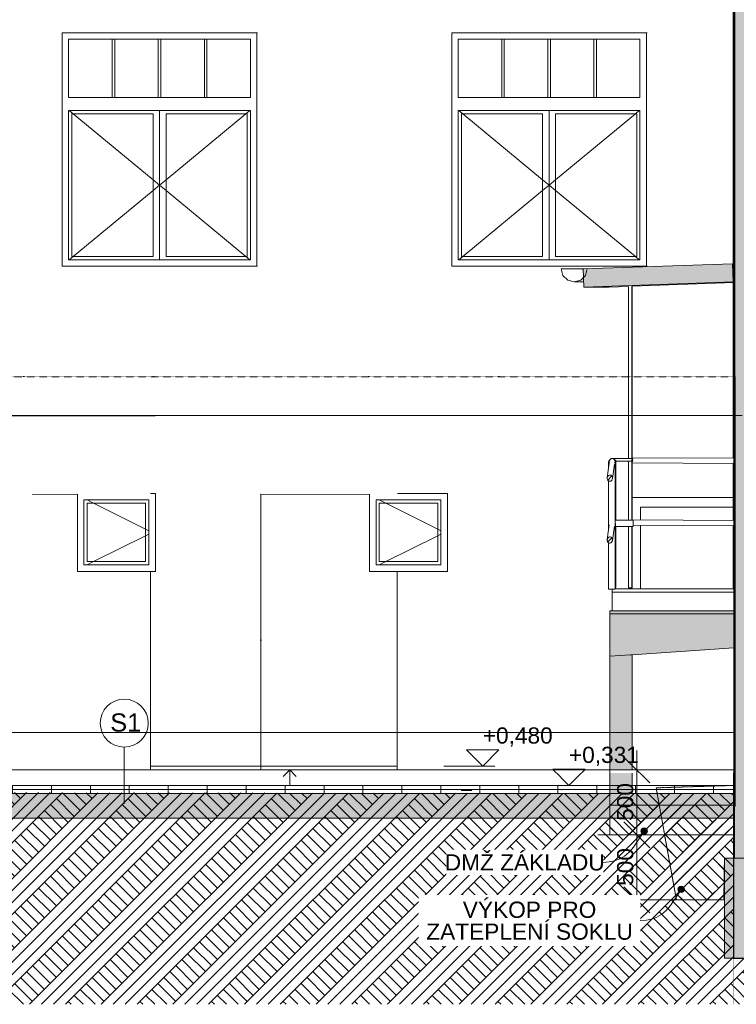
# Model space of a CAD drawing. Header units: millimetres. Extents: x -20699 to 32021, y -4298 to 11971.
# Tile 2 of 74: x -14944 to -9425, y -1355 to 6230. Entities that reach past the tile are written whole.
import ezdxf

# ---------------------------------------------------------------- set-up
doc = ezdxf.new("R2010")
doc.units = ezdxf.units.MM
doc.header["$MEASUREMENT"] = 0
for name, pattern in [('Wipeout_Contour', [1000, 0, -1000]), ('čárkovaná 3', [1.5, 1, -0.5]), ('Čárkovaná S', [2.5, 1.5, -1])]:
    doc.linetypes.add(name, pattern=pattern)
for name, color, linetype in [('A-A_1_2D prvky - obecné', 7, 'Continuous'), ('A-A_1_3D prvky model', 7, 'Continuous'), ('A-A_1_Anotace - SP', 7, 'Continuous'), ('A-A_1_Bourané_Anotace - SP', 7, 'Continuous'), ('A-A_1_Bourané_Konstrukce - střechy a skořepiny', 7, 'Continuous'), ('A-A_1_Bourané_Kóty - SP', 7, 'Continuous'), ('A-A_1_Bourané_Popis', 7, 'Continuous'), ('A-A_1_Bourané_Situace - terén', 7, 'Continuous'), ('A-A_1_Bourané_TZB - VZT', 7, 'Continuous'), ('A-A_1_Bourané_Výplně - Povrchové', 7, 'Continuous'), ('A-A_1_Bourané_Výplně – Řezové', 7, 'Continuous'), ('A-A_1_Konstrukce - nosné', 7, 'Continuous'), ('A-A_1_Konstrukce - střechy a skořepiny', 7, 'Continuous'), ('A-A_1_Konstrukce – Dělicí čáry vrstev', 7, 'Continuous'), ('A-A_1_Kresby a obrázky', 7, 'Continuous'), ('A-A_1_Kóty - SP', 7, 'Continuous'), ('A-A_1_Situace - terén', 7, 'Continuous'), ('A-A_1_Výplně - Povrchové', 7, 'Continuous'), ('A-A_1_Výplně – Řezové', 7, 'Continuous')]:
    doc.layers.add(name, color=color, linetype=linetype)
doc.styles.add('GENEROVANÝ_STYL_1', font='txt')
doc.styles.add('GENEROVANÝ_STYL_2', font='txt')
pattern_1 = [(45, (9e-05, -0.0002), (-79.5495, 79.5495), []), (45, (-26.52, 26.52), (-79.5495, 79.5495), [])]
pattern_2 = [(45, (0, 0), (-137.8858, 137.8858), []), (45, (-45.96, 45.96), (-275.772, 275.772), []), (45, (-91.92, 91.92), (-275.772, 275.772), []), (135, (-137.886, 137.886), (45.96194, 45.96194), [195, -195])]

# ---------------------------------------------------------------- blocks, each defined once
blk = doc.blocks.new('*X2', base_point=(-21954.7, -8431.5))
at = {"layer": 'A-A_1_Bourané_Výplně - Povrchové', "color": 7, "linetype": 'Continuous', "lineweight": 13}
for p, q in [((-15300, 270), (-15300, 331)), ((-15000, 270), (-15000, 331)), ((-14700, 270), (-14700, 331)), ((-14400, 270), (-14400, 331)), ((-14100, 270), (-14100, 331)), ((-13800, 270), (-13800, 331)), ((-13500, 270), (-13500, 331)), ((-13200, 270), (-13200, 331)), ((-12900, 270), (-12900, 331)), ((-12600, 270), (-12600, 331)), ((-12300, 270), (-12300, 331)), ((-12000, 270), (-12000, 331)), ((-11700, 270), (-11700, 331)), ((-11400, 270), (-11400, 331)), ((-11100, 270), (-11100, 331)), ((-10800, 270), (-10800, 331)), ((-10500, 270), (-10500, 331)), ((-10200, 270), (-10200, 331)), ((-9900, 270), (-9900, 331)), ((-9600, 270), (-9600, 331)), ((-15375.3, 300), (-15000, 300)), ((-15000, 300), (-14400, 300)), ((-14400, 300), (-13800, 300)), ((-13800, 300), (-13200, 300)), ((-13200, 300), (-12600, 300)), ((-12600, 300), (-12000, 300)), ((-12000, 300), (-11400, 300)), ((-11400, 300), (-10800, 300)), ((-10800, 300), (-10200, 300)), ((-10200, 300), (-9600, 300)), ((-9600, 300), (-9447.2, 300))]:
    blk.add_line(p, q, dxfattribs=at)

msp = doc.modelspace()

# ---------------------------------------------------------------- hatches: boundary and pattern name
at = {"layer": 'A-A_1_Bourané_Konstrukce - střechy a skořepiny', "linetype": 'Continuous', "lineweight": 13}
for points in [[(-9449.5, 4210.2), (-9454.4, 4350), (-10604, 4310.1), (-10599.1, 4170.3)], [(-10397.8, 1652.3), (-10397.8, 1325.7), (-9443.7, 1390.3), (-9443.7, 1652.3)], [(-10397.8, 1325.7), (-10397.8, 90), (-10227.1, 90), (-10227.1, 1337.3)]]:
    msp.add_hatch(color=254, dxfattribs=at).paths.add_polyline_path(points)
at = {"layer": 'A-A_1_Bourané_Konstrukce - střechy a skořepiny', "linetype": 'Continuous', "lineweight": 0, "true_color": 0x000000}
h = msp.add_hatch(dxfattribs=at)
h.set_pattern_fill('Kov___ocel_0001_0001', color=18, style=0, pattern_type=2)
h.set_pattern_definition(pattern_1)
h.paths.add_polyline_path([(-10418.9, 2696.5), (-10418.6, 2692.4), (-10417.6, 2688.4), (-10416.2, 2684.7), (-10414.1, 2681.4), (-10411.7, 2678.6), (-10408.8, 2676.4), (-10405.6, 2674.8), (-10402.2, 2673.9), (-10398.8, 2673.8), (-10395.3, 2674.4), (-10391.9, 2675.7), (-10388.7, 2677.7), (-10385.8, 2680.2), (-10383.4, 2683.3), (-10381.4, 2686.9), (-10379.9, 2690.8), (-10379, 2694.9), (-10378.7, 2699.1), (-10379, 2703.2), (-10379.9, 2707.2), (-10381.4, 2710.9), (-10383.4, 2714.2), (-10385.9, 2717), (-10388.8, 2719.2), (-10391.9, 2720.8), (-10395.3, 2721.6), (-10398.8, 2721.8), (-10402.3, 2721.2), (-10405.7, 2719.9), (-10408.8, 2717.9), (-10411.7, 2715.3), (-10414.2, 2712.2), (-10416.2, 2708.7), (-10417.7, 2704.8), (-10418.6, 2700.7)])
h = msp.add_hatch(dxfattribs=at)
h.set_pattern_fill('Kov___ocel_0001_0001', color=18, style=0, pattern_type=2)
h.set_pattern_definition(pattern_1)
h.paths.add_polyline_path([(-10418.9, 2220.5), (-10418.6, 2216.3), (-10417.7, 2212.4), (-10416.2, 2208.7), (-10414.2, 2205.4), (-10411.7, 2202.6), (-10408.8, 2200.4), (-10405.6, 2198.8), (-10402.3, 2197.9), (-10398.8, 2197.8), (-10395.3, 2198.4), (-10391.9, 2199.7), (-10388.7, 2201.6), (-10385.9, 2204.2), (-10383.4, 2207.3), (-10381.4, 2210.9), (-10379.9, 2214.8), (-10379, 2218.9), (-10378.7, 2223.1), (-10379, 2227.2), (-10379.9, 2231.2), (-10381.4, 2234.9), (-10383.4, 2238.2), (-10385.9, 2241), (-10388.8, 2243.2), (-10392, 2244.8), (-10395.3, 2245.6), (-10398.8, 2245.8), (-10402.3, 2245.2), (-10405.7, 2243.9), (-10408.9, 2241.9), (-10411.7, 2239.3), (-10414.2, 2236.2), (-10416.2, 2232.7), (-10417.7, 2228.8), (-10418.6, 2224.7)])
msp.add_hatch(color=18, dxfattribs=at).paths.add_polyline_path([(-9443.7, 1652.3), (-9443.7, 1677.3), (-10397.8, 1677.3), (-10397.8, 1652.3)])
at = {"layer": 'A-A_1_Výplně – Řezové', "linetype": 'Continuous', "lineweight": 13}
for points in [[(-9440.4, 3480), (-9439.6, 3480), (-8937.9, 3480.4), (-8937.9, 6480), (-9440.4, 6480)], [(-8932.5, 3480.4), (-9439.6, 3480.4), (-9439.6, 3180.4), (-8932.5, 3180.4)]]:
    msp.add_hatch(color=254, dxfattribs=at).paths.add_polyline_path(points)

# ---------------------------------------------------------------- linework, layer by layer
at = {"layer": 'A-A_1_2D prvky - obecné', "color": 254, "linetype": 'Čárkovaná S', "lineweight": 13}
for p, q in [((-18527.8, 3480), (-9430.7, 3480)), ((-18527.8, 3180.4), (-9430.7, 3180.4))]:
    msp.add_line(p, q, dxfattribs=at)
at = {"layer": 'A-A_1_2D prvky - obecné', "color": 255, "linetype": 'Continuous', "lineweight": 13}
msp.add_line((-18227, 3180), (-9379.5, 3180), dxfattribs=at)
at = {"layer": 'A-A_1_3D prvky model', "color": 7, "linetype": 'Continuous', "lineweight": 20}
for p in [(-9441.3, -230), (-8828.2, -1000)]:
    msp.add_line(p, (-9441.3, -1000), dxfattribs=at)
at = {"layer": 'A-A_1_Bourané_Konstrukce - střechy a skořepiny', "color": 42, "linetype": 'Continuous', "lineweight": 13, "true_color": 0xe4ad2c}
for p, q in [((-9448.4, 6330), (-9448.4, 6130)), ((-14616.8, 4330), (-14616.8, 6130)), ((-14616.8, 6130), (-13116.8, 6130)), ((-14567, 6080), (-14567, 5630)), ((-13167, 6080), (-14567, 6080)), ((-14232, 5630), (-14232, 6080)), ((-14212, 6080), (-14212, 5630)), ((-13877, 5630), (-13877, 6080)), ((-13857, 6080), (-13857, 5630)), ((-13522, 5630), (-13522, 6080)), ((-13502, 6080), (-13502, 5630)), ((-13167, 6080), (-13167, 5630)), ((-13167, 5630), (-13167, 6080)), ((-13117, 6130), (-13117, 6080)), ((-13117, 6080), (-13117, 4380)), ((-13116.8, 6130), (-13116.8, 4330)), ((-11616.8, 6130), (-10116.8, 6130)), ((-11616.8, 4330), (-11616.8, 6130)), ((-11567, 6080), (-11567, 5630)), ((-10167, 6080), (-11567, 6080)), ((-11232, 5630), (-11232, 6080)), ((-11212, 6080), (-11212, 5630)), ((-10877, 5630), (-10877, 6080)), ((-10857, 6080), (-10857, 5630)), ((-10522, 5630), (-10522, 6080)), ((-10502, 6080), (-10502, 5630)), ((-10167, 6080), (-10167, 5630)), ((-10167, 5630), (-10167, 6080)), ((-10117, 6130), (-10117, 6080)), ((-10117, 6080), (-10117, 4380)), ((-10116.8, 6130), (-10116.8, 4330)), ((-9448.4, 6130), (-9442.6, 6130)), ((-9448.4, 6130), (-9448.4, 4350)), ((-9442.6, 6130), (-9439, 6130)), ((-14567, 5630), (-13167, 5630)), ((-11567, 5630), (-10167, 5630)), ((-14567, 5530), (-14567, 4380)), ((-13167, 5530), (-14567, 5530)), ((-14561.8, 5530), (-14531.6, 5505)), ((-14542, 5505), (-14542, 4405)), ((-13917, 5505), (-14542, 5505)), ((-14531.6, 5505), (-13917, 4996.4)), ((-13917.1, 5505), (-13917.1, 4405)), ((-13917, 4405), (-13917, 5505)), ((-13867, 5530), (-13867, 5505)), ((-13867, 5505), (-13867, 4405)), ((-13817, 5505), (-13817, 4405)), ((-13192, 5505), (-13817, 5505)), ((-13202.5, 5505), (-13817, 4996.4)), ((-13172.2, 5530), (-13202.5, 5505)), ((-13192.1, 5505), (-13192.1, 4405)), ((-13192, 4405), (-13192, 5505)), ((-13167, 5530), (-13167, 4380)), ((-13167, 4380), (-13167, 5530)), ((-11567, 5530), (-11567, 4380)), ((-10167, 5530), (-11567, 5530)), ((-11561.8, 5530), (-11531.6, 5505)), ((-11542, 5505), (-11542, 4405)), ((-10917, 5505), (-11542, 5505)), ((-11531.6, 5505), (-10917, 4996.4)), ((-10917.1, 5505), (-10917.1, 4405)), ((-10917, 4405), (-10917, 5505)), ((-10867, 5530), (-10867, 5505)), ((-10867, 5505), (-10867, 4405)), ((-10817, 5505), (-10817, 4405)), ((-10192, 5505), (-10817, 5505)), ((-10202.5, 5505), (-10817, 4996.4)), ((-10172.2, 5530), (-10202.5, 5505)), ((-10192.1, 5505), (-10192.1, 4405)), ((-10192, 4405), (-10192, 5505)), ((-10167, 5530), (-10167, 4380)), ((-10167, 4380), (-10167, 5530)), ((-13917, 4996.4), (-13867, 4955)), ((-13917, 4913.6), (-13867, 4955)), ((-13817, 4996.4), (-13867, 4955)), ((-13817, 4913.6), (-13867, 4955)), ((-10917, 4996.4), (-10867, 4955)), ((-10917, 4913.6), (-10867, 4955)), ((-10817, 4996.4), (-10867, 4955)), ((-10817, 4913.6), (-10867, 4955)), ((-14531.6, 4405), (-13917, 4913.6)), ((-13202.5, 4405), (-13817, 4913.6)), ((-11531.6, 4405), (-10917, 4913.6)), ((-10202.5, 4405), (-10817, 4913.6)), ((-14561.8, 4380), (-14531.6, 4405)), ((-14542, 4405), (-13917, 4405)), ((-13867, 4405), (-13867, 4380)), ((-13817, 4405), (-13192, 4405)), ((-13172.2, 4380), (-13202.5, 4405)), ((-11561.8, 4380), (-11531.6, 4405)), ((-11542, 4405), (-10917, 4405)), ((-10867, 4405), (-10867, 4380)), ((-10817, 4405), (-10192, 4405)), ((-10172.2, 4380), (-10202.5, 4405)), ((-13116.8, 4330), (-14616.8, 4330)), ((-14567, 4380), (-13167, 4380)), ((-13117, 4380), (-13117, 4330)), ((-10116.8, 4330), (-11616.8, 4330)), ((-11567, 4380), (-10167, 4380)), ((-9454.4, 4350), (-10604, 4310.1)), ((-10117, 4380), (-10117, 4330)), ((-9452.9, 4350), (-9439, 4350)), ((-9452.9, 4350), (-9448, 4210.2)), ((-10773.9, 4310.1), (-10607.7, 4310.1)), ((-10773.9, 4310.1), (-10760.4, 4260.1)), ((-10760.4, 4260.1), (-10723.6, 4223.5)), ((-10623.1, 4223.5), (-10586.3, 4260.1)), ((-10603.4, 4294), (-10607.7, 4310.1)), ((-10607.7, 4310.1), (-10604, 4310.1)), ((-10604, 4310.1), (-10599.1, 4170.3)), ((-10586.3, 4260.1), (-10572.9, 4310.1)), ((-10723.6, 4223.5), (-10673.4, 4210.1)), ((-10673.4, 4210.1), (-10623.1, 4223.5)), ((-10673.4, 4210.1), (-10600.5, 4210.1)), ((-9449.5, 4210.2), (-10599.1, 4170.3)), ((-10254.6, 4175.6), (-10406.4, 4170.3)), ((-10254.6, 2850), (-10254.6, 4175.8)), ((-10229.7, 2827.3), (-10229.7, 4176.6)), ((-9440.4, 4204.3), (-10227.2, 4176.6)), ((-10227.2, 2855.9), (-10227.2, 4176.6)), ((-9448.4, 4203.9), (-9448.4, 2851.1)), ((-9448, 4210.2), (-9439, 4210.2)), ((-10406.4, 4170.3), (-10599.1, 4170.3)), ((-13913.2, 3480), (-13913.2, 3480.4)), ((-18227, 3180), (-9379.5, 3180)), ((-17816.6, 3180.4), (-10254.6, 3180.4)), ((-16436.8, 3180), (-14849.2, 3180)), ((-16436.8, 3180), (-13901.5, 3178.5)), ((-14849.2, 3180), (-10254.6, 3180)), ((-10227.2, 3180.4), (-9449.9, 3180.4)), ((-10227.2, 3180), (-9449.9, 3180)), ((-10418.6, 2700.7), (-10402.8, 2813.6)), ((-10403.5, 2837.5), (-10408.1, 2822.5)), ((-10408.1, 2822.5), (-10399.8, 2822.5)), ((-10408.1, 2775.6), (-10408.1, 2822.5)), ((-10398.9, 2837.5), (-10403.5, 2837.5)), ((-10400.5, 2829.9), (-10400, 2833.5)), ((-10400, 2833.5), (-10399.2, 2836.8)), ((-10399.2, 2836.8), (-10397.9, 2840)), ((-10397.9, 2840), (-10395.9, 2842.9)), ((-10395.9, 2842.9), (-10393.6, 2845.3)), ((-10393.6, 2845.3), (-10390.8, 2847.3)), ((-10390.8, 2847.3), (-10390.9, 2850)), ((-10390.9, 2850), (-10371, 2850)), ((-10390.8, 2847.3), (-10387.7, 2848.8)), ((-10387.7, 2848.8), (-10384.4, 2849.7)), ((-10384.4, 2849.7), (-10380.9, 2850)), ((-10380.9, 2850), (-10377.4, 2849.7)), ((-10377.4, 2849.7), (-10374.1, 2848.8)), ((-10374.1, 2848.8), (-10370.9, 2847.3)), ((-10371, 2850), (-10370.9, 2847.3)), ((-10371, 2850), (-10232.2, 2850)), ((-10370.9, 2847.3), (-10368, 2845.3)), ((-10368, 2845.3), (-10365.4, 2842.9)), ((-10366.5, 2822.5), (-10358.3, 2822.5)), ((-10365.4, 2842.9), (-10363.4, 2840)), ((-10363.4, 2840), (-10361.8, 2836.8)), ((-10353.7, 2837.5), (-10362.2, 2837.5)), ((-10361.8, 2836.8), (-10360.8, 2833.5)), ((-10360.8, 2833.5), (-10360.6, 2831.6)), ((-10358.3, 2822.5), (-10353.7, 2837.5)), ((-10358.3, 1842.5), (-10358.3, 2822.5)), ((-10353.7, 2375), (-10353.7, 2837.5)), ((-10353.7, 2830), (-10232.2, 2830)), ((-10257.8, 2829.2), (-10258, 2830)), ((-10256.5, 2826), (-10257.8, 2829.2)), ((-10254.7, 2823.2), (-10256.5, 2826)), ((-10254.6, 2823), (-10254.7, 2823.2)), ((-10254.6, 2375), (-10254.6, 2830)), ((-10229.7, 2851.6), (-10229.4, 2851.4)), ((-10229.5, 2820.7), (-10229.7, 2820.5)), ((-10229.7, 2375), (-10229.7, 2820.5)), ((-10227.2, 2823.2), (-10229.5, 2820.7)), ((-10229.4, 2851.4), (-10227.2, 2848.9)), ((-10228.4, 2856), (-9439.5, 2851.1)), ((-10228.4, 2816), (-9439.5, 2811.1)), ((-10227.2, 2848.9), (-10225.4, 2846)), ((-10225.4, 2826), (-10227.2, 2823.2)), ((-10227.2, 2375.9), (-10227.2, 2816)), ((-10225.4, 2846), (-10224.1, 2842.9)), ((-10224.1, 2829.2), (-10225.4, 2826)), ((-10224.1, 2842.9), (-10223.3, 2839.5)), ((-10223.3, 2832.6), (-10224.1, 2829.2)), ((-10223.3, 2839.5), (-10223, 2836)), ((-10223, 2836), (-10223.3, 2832.6)), ((-9448.4, 2811.1), (-9448.4, 2371.1)), ((-10379, 2694.9), (-10363.6, 2805.3)), ((-10408.1, 2299.7), (-10408.1, 2676)), ((-14499.2, 2575), (-14499.2, 2580)), ((-14499.2, 2580), (-13899.2, 2580)), ((-13899.4, 2580), (-13899.4, 2530)), ((-13899.2, 2580), (-13899.2, 1980)), ((-12249.5, 2575), (-12249.5, 2580)), ((-12249.5, 2580), (-11649.5, 2580)), ((-11649.7, 2580), (-11649.7, 2530)), ((-11649.5, 2580), (-11649.5, 1980)), ((-14499.2, 2575), (-14849.2, 2575)), ((-14499.2, 1980), (-14499.2, 2575)), ((-14449.4, 2530), (-14449.4, 2030)), ((-13949.4, 2530), (-14449.4, 2530)), ((-14424.4, 2530), (-14374.4, 2505)), ((-14424.4, 2505), (-14424.4, 2055)), ((-13974.4, 2505), (-14424.4, 2505)), ((-14374.4, 2505), (-13974.4, 2305)), ((-13974.5, 2505), (-13974.5, 2055)), ((-13974.4, 2055), (-13974.4, 2505)), ((-13949.4, 2530), (-13949.4, 2030)), ((-13949.4, 2030), (-13949.4, 2530)), ((-13899.4, 2530), (-13899.4, 2030)), ((-12249.5, 2575), (-13086.3, 2575)), ((-13086.3, 450), (-13086.3, 2575)), ((-12249.5, 1980), (-12249.5, 2575)), ((-12199.7, 2530), (-12199.7, 2030)), ((-11699.7, 2530), (-12199.7, 2530)), ((-12174.7, 2530), (-12124.7, 2505)), ((-12174.7, 2505), (-12174.7, 2055)), ((-11724.7, 2505), (-12174.7, 2505)), ((-12124.7, 2505), (-11724.7, 2305)), ((-11724.7, 2055), (-11724.7, 2505)), ((-11724.7, 2505), (-11724.7, 2055)), ((-11699.7, 2530), (-11699.7, 2030)), ((-11699.7, 2030), (-11699.7, 2530)), ((-11649.7, 2530), (-11649.7, 2030)), ((-10227.2, 2550), (-9449.9, 2550)), ((-10161.8, 2375.5), (-10161.8, 2475)), ((-10161.8, 2475), (-9449.9, 2475)), ((-10356.8, 2375), (-10355.3, 2325)), ((-10356.8, 2375), (-10218.4, 2375)), ((-10228.4, 2376), (-9439.5, 2371.1)), ((-10218.4, 2375), (-10218.5, 2325)), ((-13974.4, 2305), (-13949.4, 2292.5)), ((-11724.7, 2305), (-11699.7, 2292.5)), ((-10418.6, 2224.7), (-10402.8, 2337.6)), ((-10379, 2218.9), (-10363.6, 2329.3)), ((-10355.3, 2325), (-10218.5, 2325)), ((-10353.7, 1857.5), (-10353.7, 2325)), ((-10254.6, 1853.1), (-10254.6, 2325)), ((-10229.7, 1853), (-10229.7, 2325)), ((-10227.2, 1853), (-10227.2, 2325)), ((-10218.5, 2335.9), (-9439.5, 2331.1)), ((-10161.8, 1845.5), (-10161.8, 2335.5)), ((-9448.4, 2331.1), (-9448.4, 1845.5)), ((-14374.4, 2055), (-13974.4, 2255)), ((-13974.4, 2255), (-13949.4, 2267.5)), ((-12124.7, 2055), (-11724.7, 2255)), ((-11724.7, 2255), (-11699.7, 2267.5)), ((-10408.1, 1842.5), (-10408.1, 2200)), ((-14424.4, 2055), (-13974.4, 2055)), ((-14424.4, 2030), (-14374.4, 2055)), ((-12174.7, 2055), (-11724.7, 2055)), ((-12174.7, 2030), (-12124.7, 2055)), ((-13937.2, 1980), (-14499.2, 1980)), ((-14449.4, 2030), (-13949.4, 2030)), ((-13899.2, 1980), (-13937.2, 1980)), ((-13937.2, 1980), (-13937.2, 450)), ((-13899.4, 2030), (-13899.4, 1980)), ((-12036.3, 1980), (-12249.5, 1980)), ((-12199.7, 2030), (-11699.7, 2030)), ((-11649.5, 1980), (-12036.3, 1980)), ((-12036.3, 1980), (-12036.3, 450)), ((-11649.7, 2030), (-11649.7, 1980)), ((-10408.1, 1842.5), (-10358.3, 1842.5)), ((-10382.1, 1820.5), (-10382.1, 1842.5)), ((-10382.1, 1820.5), (-9439.5, 1820.5)), ((-10380.7, 1677.3), (-10380.7, 1820.5)), ((-10358.3, 1845.5), (-9439.5, 1845.5)), ((-10357.4, 1845.5), (-10353.7, 1857.5)), ((-10254.6, 1853.1), (-10229.7, 1853)), ((-10236.1, 1845.5), (-10236.1, 1853)), ((-10229.7, 1853), (-10227.2, 1853)), ((-10397.8, 1677.3), (-10397.8, 1652.3)), ((-9443.7, 1677.3), (-10397.8, 1677.3)), ((-9442.2, 1677.3), (-9438, 1677.3)), ((-9442.2, 1677.3), (-9442.2, 1652.3)), ((-10397.8, 1652.3), (-10397.8, 1325.7)), ((-9443.7, 1652.3), (-10397.8, 1652.3)), ((-9442.2, 1652.3), (-9442.2, 1390.3)), ((-9443.7, 1390.3), (-10227.1, 1337.3)), ((-9442, 1392.4), (-9442.2, 1390.3)), ((-9438, 1423.3), (-9442, 1392.4)), ((-10397.8, 1325.7), (-10397.8, 90)), ((-10227.1, 1337.3), (-10227.1, 90))]:
    msp.add_line(p, q, dxfattribs=at)
at = {"layer": 'A-A_1_Bourané_Konstrukce - střechy a skořepiny', "color": 42, "linetype": 'Wipeout_Contour', "lineweight": 13, "true_color": 0xe4ad2c}
for p, q in [((-13116.8, 6130), (-13117, 4330)), ((-13116.8, 4330), (-13116.8, 6130)), ((-10117, 6130), (-10117, 4330)), ((-10117, 4330), (-10116.8, 6130)), ((-10116.8, 6130), (-10117, 6130)), ((-13117, 4330), (-13116.8, 4330)), ((-9449.9, 4203.9), (-10227.2, 4176.6)), ((-10227.2, 4176.6), (-10227.2, 3480.4)), ((-13913.2, 3480.4), (-17816.6, 3480)), ((-10254.6, 3480.4), (-13913.2, 3480.4)), ((-10254.6, 3180.4), (-10254.6, 3480.4)), ((-10227.2, 3480.4), (-9449.9, 3480.4)), ((-9449.9, 3480.4), (-10227.2, 3480.4)), ((-10227.2, 3480.4), (-10227.2, 3180.4)), ((-17816.6, 3180.4), (-10254.6, 3180.4)), ((-14849.2, 3180), (-14849.2, 2575)), ((-10254.6, 3180), (-14849.2, 3180)), ((-10254.6, 2850), (-10254.6, 3180)), ((-9449.9, 3180), (-10227.2, 3180.4)), ((-10227.2, 3180.4), (-10227.2, 3180)), ((-10227.2, 3180.4), (-9449.9, 3180.4)), ((-9449.9, 3180), (-10227.2, 3180)), ((-10227.2, 3180), (-10227.2, 2856)), ((-10227.2, 3180), (-9449.9, 3180)), ((-10408.1, 2822.5), (-10403.5, 2837.5)), ((-10408.1, 2775.6), (-10408.1, 2822.5)), ((-10403.5, 2837.5), (-10398.9, 2837.5)), ((-10398.9, 2837.5), (-10397.9, 2840)), ((-10397.9, 2840), (-10395.9, 2842.9)), ((-10395.9, 2842.9), (-10393.6, 2845.3)), ((-10393.6, 2845.3), (-10390.8, 2847.3)), ((-10390.8, 2847.3), (-10390.9, 2850)), ((-10390.9, 2850), (-10254.6, 2850)), ((-10258, 2830), (-10353.7, 2830)), ((-10353.7, 2830), (-10353.7, 2375)), ((-10257.8, 2829.2), (-10258, 2830)), ((-10256.5, 2826), (-10257.8, 2829.2)), ((-10254.6, 2823), (-10256.5, 2826)), ((-10254.6, 2375), (-10254.6, 2823)), ((-10227.2, 2856), (-9449.9, 2851.1)), ((-9449.9, 2811.1), (-10227.2, 2816)), ((-10227.2, 2816), (-10227.2, 2550)), ((-10418.6, 2700.3), (-10408.1, 2775.6)), ((-10418.8, 2696.1), (-10418.6, 2700.3)), ((-10418.5, 2692), (-10418.8, 2696.1)), ((-10417.5, 2688), (-10418.5, 2692)), ((-10416, 2684.4), (-10417.5, 2688)), ((-10413.9, 2681.1), (-10416, 2684.4)), ((-10411.4, 2678.4), (-10413.9, 2681.1)), ((-10408.8, 2676.4), (-10411.4, 2678.4)), ((-10408.1, 2676), (-10408.8, 2676.4)), ((-10408.1, 2299.7), (-10408.1, 2676)), ((-14499.2, 2575), (-14499.2, 2580)), ((-14499.2, 2580), (-13899.2, 2580)), ((-13899.4, 2580), (-13899.4, 1980)), ((-13899.4, 1980), (-13899.2, 2580)), ((-13899.2, 2580), (-13899.4, 2580)), ((-13899.2, 2580), (-13899.2, 1980)), ((-12249.5, 2575), (-12249.5, 2580)), ((-12249.5, 2580), (-11649.5, 2580)), ((-11649.7, 1980), (-11649.5, 2580)), ((-11649.5, 2580), (-11649.7, 2530)), ((-11649.5, 2580), (-11649.5, 1980)), ((-14849.2, 2575), (-14499.2, 2575)), ((-13086.3, 450), (-13086.3, 2575)), ((-13086.3, 2575), (-12249.5, 2575)), ((-11649.7, 2530), (-11649.7, 1980)), ((-10227.2, 2550), (-9449.9, 2550)), ((-10353.7, 2375), (-10254.6, 2375)), ((-10418.6, 2224.3), (-10408.1, 2299.7)), ((-10254.6, 2325), (-10353.7, 2325)), ((-10353.7, 2325), (-10353.7, 1857.5)), ((-10254.6, 1853.1), (-10254.6, 2325)), ((-10418.9, 2220.1), (-10418.6, 2224.3)), ((-10418.5, 2216), (-10418.9, 2220.1)), ((-10417.5, 2212), (-10418.5, 2216)), ((-10416, 2208.4), (-10417.5, 2212)), ((-10413.9, 2205.1), (-10416, 2208.4)), ((-10411.4, 2202.4), (-10413.9, 2205.1)), ((-10408.8, 2200.4), (-10411.4, 2202.4)), ((-10408.1, 2200), (-10408.8, 2200.4)), ((-10408.1, 1842.5), (-10408.1, 2200)), ((-13899.2, 1980), (-13937.2, 1980)), ((-13937.2, 1980), (-13937.2, 450)), ((-11649.5, 1980), (-12036.3, 1980)), ((-12036.3, 1980), (-12036.3, 450)), ((-10382.1, 1842.5), (-10408.1, 1842.5)), ((-10382.1, 1820.5), (-10382.1, 1842.5)), ((-10380.7, 1820.5), (-10382.1, 1820.5)), ((-10380.7, 1677.3), (-10380.7, 1820.5)), ((-10353.7, 1857.5), (-10357.4, 1845.5)), ((-10357.4, 1845.5), (-10236.1, 1845.5)), ((-10236.1, 1853), (-10254.6, 1853.1)), ((-10236.1, 1845.5), (-10236.1, 1853)), ((-10397.8, 450), (-10397.8, 1677.3)), ((-10397.8, 1677.3), (-10380.7, 1677.3))]:
    msp.add_line(p, q, dxfattribs=at)
at = {"layer": 'A-A_1_Bourané_Konstrukce - střechy a skořepiny', "color": 42, "linetype": 'Continuous', "lineweight": 13, "true_color": 0xe4ad2c, "flags": 128}
for points in [[(-10418.8, 2696.1), (-10418.6, 2692.4), (-10417.6, 2688.4), (-10416.2, 2684.7), (-10414.1, 2681.4), (-10411.7, 2678.6), (-10408.8, 2676.4), (-10405.6, 2674.8), (-10402.2, 2673.9), (-10398.8, 2673.8), (-10395.3, 2674.4), (-10391.9, 2675.7), (-10388.7, 2677.7), (-10385.8, 2680.2), (-10383.4, 2683.3), (-10381.4, 2686.9), (-10379.9, 2690.8), (-10379, 2694.9), (-10378.7, 2699.1), (-10379, 2703.2), (-10379.9, 2707.2), (-10381.4, 2710.9), (-10383.4, 2714.2), (-10385.9, 2717), (-10388.8, 2719.2), (-10391.9, 2720.8), (-10395.3, 2721.6), (-10398.8, 2721.8), (-10402.3, 2721.2), (-10405.7, 2719.9), (-10408.8, 2717.9), (-10411.7, 2715.3), (-10414.2, 2712.2), (-10416.2, 2708.7), (-10417.7, 2704.8), (-10418.6, 2700.7), (-10418.9, 2696.5)], [(-10418.9, 2220.1), (-10418.6, 2216.3), (-10417.7, 2212.4), (-10416.2, 2208.7), (-10414.2, 2205.4), (-10411.7, 2202.6), (-10408.8, 2200.4), (-10405.6, 2198.8), (-10402.3, 2197.9), (-10398.8, 2197.8), (-10395.3, 2198.4), (-10391.9, 2199.7), (-10388.7, 2201.6), (-10385.9, 2204.2), (-10383.4, 2207.3), (-10381.4, 2210.9), (-10379.9, 2214.8), (-10379, 2218.9), (-10378.7, 2223.1), (-10379, 2227.2), (-10379.9, 2231.2), (-10381.4, 2234.9), (-10383.4, 2238.2), (-10385.9, 2241), (-10388.8, 2243.2), (-10392, 2244.8), (-10395.3, 2245.6), (-10398.8, 2245.8), (-10402.3, 2245.2), (-10405.7, 2243.9), (-10408.9, 2241.9), (-10411.7, 2239.3), (-10414.2, 2236.2), (-10416.2, 2232.7), (-10417.7, 2228.8), (-10418.6, 2224.7), (-10418.9, 2220.5)]]:
    msp.add_lwpolyline(points, close=True, dxfattribs=at)
msp.add_lwpolyline([(-10227.1, 1337.3), (-10240.9, 1336.3), (-10397.8, 1325.7)], dxfattribs=at)
at = {"layer": 'A-A_1_Bourané_Popis', "color": 42, "linetype": 'Continuous', "lineweight": 13, "true_color": 0xe4ad2c}
msp.add_circle((-14139, 810.9), 184.9, dxfattribs=at)
at = {"layer": 'A-A_1_Bourané_TZB - VZT', "color": 42, "linetype": 'Continuous', "lineweight": 13, "true_color": 0xe4ad2c}
msp.add_line((-15039.5, 738), (-9439.5, 738), dxfattribs=at)
at = {"layer": 'A-A_1_Konstrukce - nosné', "color": 7, "linetype": 'Continuous', "lineweight": 50}
msp.add_line((-9440.4, 6480), (-9440.4, 3480), dxfattribs=at)
at = {"layer": 'A-A_1_Konstrukce - nosné', "color": 1, "linetype": 'Continuous', "lineweight": 50}
for p, q in [((-9441.5, 3480), (-9441.5, 3180)), ((-9440.4, 3480), (-9440.5, 3480)), ((-9439.5, 3180), (-9441.5, 3180))]:
    msp.add_line(p, q, dxfattribs=at)
at = {"layer": 'A-A_1_Konstrukce – Dělicí čáry vrstev', "color": 1, "linetype": 'Continuous', "lineweight": 50}
msp.add_line((-9439.6, 3480), (-9440.4, 3480), dxfattribs=at)
at = {"layer": 'A-A_1_Konstrukce – Dělicí čáry vrstev', "color": 7, "linetype": 'Continuous', "lineweight": 50, "flags": 128}
msp.add_lwpolyline([(-9439.6, 3480.4), (-9439.6, 3180.4)], dxfattribs=at)
at = {"layer": 'A-A_1_Kóty - SP', "color": 7, "linetype": 'Continuous', "lineweight": 13}
msp.add_line((-11502.7, 605), (-11252.7, 605), dxfattribs=at)

# ---------------------------------------------------------------- texts
at = {"layer": 'A-A_1_Konstrukce - nosné', "color": 42, "linetype": 'Continuous', "lineweight": 13, "true_color": 0xe4ad2c, "insert": (-14127.2, 743.9), "char_height": 140, "attachment_point": 8, "style": 'GENEROVANÝ_STYL_1'}
msp.add_mtext('\\A1;{\\pqc;\\fArial|b0|i0|c238|p38;S1}', dxfattribs=at)
at = {"layer": 'A-A_1_Kóty - SP', "color": 7, "linetype": 'Continuous', "lineweight": 13, "insert": (-11377.7, 630), "char_height": 125, "width": 528.001, "attachment_point": 7, "style": 'GENEROVANÝ_STYL_2'}
msp.add_mtext('\\A1;{\\pql;\\fArial|b0|i0|c0|p38;+0,480}', dxfattribs=at)

# ---------------------------------------------------------------- next in the draw order: wipeouts: each hides what was drawn before it
at = {"color": 254, "linetype": 'Wipeout_Contour', "lineweight": 0, "ltscale": 87944.887797}
msp.add_wipeout([(-14848.9, 2575), (-14499.2, 2575), (-14499.2, 2580), (-13937.2, 2580), (-13937.2, 2586.3), (-14848.9, 2586.3)], dxfattribs=at).dxf.layer = 'A-A_1_Výplně - Povrchové'
at = {"color": 254, "linetype": 'Wipeout_Contour', "lineweight": 0, "ltscale": 76332.770082}
msp.add_wipeout([(-13086, 2575), (-12249.5, 2575), (-12249.5, 2580), (-12036.3, 2580), (-12036.3, 2586.3), (-13086, 2586.3)], dxfattribs=at).dxf.layer = 'A-A_1_Výplně - Povrchové'
at = {"color": 254, "linetype": 'Wipeout_Contour', "lineweight": 0, "ltscale": 94392.803381}
msp.add_wipeout([(-9447.2, 426.4), (-9447.2, -1355), (-9262.7, -1355), (-9262.7, -1000), (-9441.3, -1000), (-9441.3, -230), (-9442.2, -230), (-9442.2, 170), (-9439.5, 170), (-9439.5, 427.4)], dxfattribs=at).dxf.layer = 'A-A_1_Výplně - Povrchové'

# ---------------------------------------------------------------- next in the draw order: wipeouts: each hides what was drawn before it
at = {"color": 254, "linetype": 'Wipeout_Contour', "lineweight": 0, "ltscale": 57800.081926}
msp.add_wipeout([(-14499.2, 2580), (-14499.2, 2575), (-13937.2, 2575), (-13937.2, 2580)], dxfattribs=at).dxf.layer = 'A-A_1_Výplně - Povrchové'
at = {"color": 254, "linetype": 'Wipeout_Contour', "lineweight": 0, "ltscale": 49653.765406}
msp.add_wipeout([(-12249.5, 2580), (-12249.5, 2575), (-12036.3, 2575), (-12036.3, 2580)], dxfattribs=at).dxf.layer = 'A-A_1_Výplně - Povrchové'
at = {"color": 254, "linetype": 'Wipeout_Contour', "lineweight": 0, "ltscale": 88683.741018}
msp.add_wipeout([(-9603.7, 450), (-10978.6, 450), (-10741.7, 426.4), (-9447.2, 426.4), (-9439.5, 427.4), (-9588.9, 428), (-9588.9, 448.3), (-9600.9, 448.5), (-9603.7, 448.8)], dxfattribs=at).dxf.layer = 'A-A_1_Výplně - Povrchové'

# ---------------------------------------------------------------- next in the draw order: wipeouts: each hides what was drawn before it
at = {"color": 254, "linetype": 'Wipeout_Contour', "lineweight": 0, "ltscale": 73406.47544}
msp.add_wipeout([(-18148, 443.1), (-15394.5, 413), (-10741.7, 426.4), (-10978.6, 450), (-18109.5, 450)], dxfattribs=at).dxf.layer = 'A-A_1_Výplně - Povrchové'

# ---------------------------------------------------------------- next in the draw order: wipeouts: each hides what was drawn before it
at = {"color": 254, "linetype": 'Wipeout_Contour', "lineweight": 0, "ltscale": 114863.661154}
msp.add_wipeout([(-19875.7, 422.5), (-19875.7, -1355), (-9447.2, -1355), (-9447.2, 267.2), (-18366, 281.1), (-18365.8, 440.3), (-19323.5, 449.2)], dxfattribs=at).dxf.layer = 'A-A_1_Výplně – Řezové'

# ---------------------------------------------------------------- next in the draw order: hatches: boundary and pattern name
at = {"layer": 'A-A_1_Bourané_Anotace - SP', "linetype": 'Continuous', "lineweight": 13, "true_color": 0xe4ad2c}
for points in [[(-10159.8, -20.1), (-10157.9, -29.7), (-10152.5, -37.8), (-10144.4, -43.2), (-10134.8, -45.1), (-10125.2, -43.2), (-10117.1, -37.8), (-10111.7, -29.7), (-10109.8, -20.1), (-10111.7, -10.6), (-10117.1, -2.5), (-10125.2, 3), (-10134.8, 4.9), (-10144.4, 3), (-10152.5, -2.5), (-10157.9, -10.6)], [(-9874.1, -469.3), (-9872.2, -478.9), (-9866.8, -487), (-9858.6, -492.4), (-9849.1, -494.3), (-9839.5, -492.4), (-9831.4, -487), (-9826, -478.9), (-9824.1, -469.3), (-9826, -459.7), (-9831.4, -451.6), (-9839.5, -446.2), (-9849.1, -444.3), (-9858.6, -446.2), (-9866.8, -451.6), (-9872.2, -459.7)]]:
    msp.add_hatch(color=42, dxfattribs=at).paths.add_polyline_path(points)
at = {"layer": 'A-A_1_Bourané_Situace - terén', "linetype": 'Continuous', "lineweight": 13, "true_color": 0xbf7d1a}
h = msp.add_hatch(dxfattribs=at)
h.set_pattern_fill('Zemina_0001', color=32, style=0, pattern_type=2)
h.set_pattern_definition(pattern_2)
h.paths.add_polyline_path([(-9442.2, -50.2), (-9442.2, 179.7), (-10397.8, 179.7), (-10397.8, -50.2)])
at = {"layer": 'A-A_1_Bourané_Výplně - Povrchové', "linetype": 'Continuous', "lineweight": 0, "true_color": 0x000000}
h = msp.add_hatch(dxfattribs=at)
h.set_pattern_fill('Kámen___štěrk__velké_měř_6C', color=18, style=0, pattern_type=2)
h.set_pattern_definition([(45, (0, 0), (-116.6726, 116.6726), []), (90, (-116.67, 116.67), (-74.25, 0), [0, -49.5, 0, -74.25]), (155, (7e-14, 233.345), (31.3794, 67.29335), [0, -36.3, 0, -62.7])])
h.paths.add_polyline_path([(-9447.2, 270), (-15375.3, 270), (-15375.3, 79.7), (-9447.2, 79.7)])
at = {"layer": 'A-A_1_Bourané_Výplně – Řezové', "linetype": 'Continuous', "lineweight": 13}
msp.add_hatch(color=254, dxfattribs=at).paths.add_polyline_path([(-350.1, -230), (-350.1, 170), (-9442.2, 170), (-9442.2, -230)])
at = {"layer": 'A-A_1_Výplně – Řezové', "linetype": 'Continuous', "lineweight": 13}
msp.add_hatch(color=254, dxfattribs=at).paths.add_polyline_path([(-8907.2, -232), (-8907.2, 3180), (-9439.5, 3180), (-9439.5, -232)])
at = {"layer": 'A-A_1_Výplně – Řezové', "linetype": 'Continuous', "lineweight": 13, "true_color": 0xbf7d1a}
h = msp.add_hatch(dxfattribs=at)
h.set_pattern_fill('Zemina_0001', color=32, style=0, pattern_type=2)
h.set_pattern_definition(pattern_2)
h.paths.add_polyline_path([(-19875.7, 422.5), (-19875.7, -1355), (-9447.2, -1355), (-9447.2, 267.2), (-18366, 281.1), (-18365.8, 440.3), (-19323.5, 449.2)])

# ---------------------------------------------------------------- next in the draw order: linework, layer by layer
at = {"layer": 'A-A_1_Bourané_Anotace - SP', "color": 42, "linetype": 'Continuous', "lineweight": 13, "true_color": 0xe4ad2c}
for centre in [(-10134.8, -20.1), (-9849.1, -469.3)]:
    msp.add_circle(centre, 25, dxfattribs=at)
at = {"layer": 'A-A_1_Bourané_Konstrukce - střechy a skořepiny', "color": 42, "linetype": 'čárkovaná 3', "lineweight": 13, "true_color": 0xe4ad2c, "flags": 128}
msp.add_lwpolyline([(-10397.8, 450), (-9442.2, 450), (-9442.2, -50.2), (-10397.8, -50.2)], close=True, dxfattribs=at)
at = {"layer": 'A-A_1_Bourané_Konstrukce - střechy a skořepiny', "color": 42, "linetype": 'Continuous', "lineweight": 13, "true_color": 0xe4ad2c, "flags": 128}
for points in [[(-9447.2, 331), (-15375.3, 331), (-15375.3, 270), (-9447.2, 270)], [(-9447.2, 270), (-15375.3, 270), (-15375.3, 79.7), (-9447.2, 79.7)]]:
    msp.add_lwpolyline(points, close=True, dxfattribs=at)
at = {"layer": 'A-A_1_Bourané_Kóty - SP', "color": 42, "linetype": 'Continuous', "lineweight": 13, "true_color": 0xe4ad2c}
for p, q in [((-10091.5, 350), (-10291.5, 550)), ((-10191.5, 450), (-10191.5, 600)), ((-10004, 450), (-10491.5, 450)), ((-10191.5, -50.2), (-10191.5, 450)), ((-10291.5, 49.8), (-10091.5, -150.2)), ((-10004, -50.2), (-10491.5, -50.2)), ((-10191.5, -550.7), (-10191.5, -50.2)), ((-10291.5, -450.7), (-10091.5, -650.7)), ((-9891.5, -550.7), (-10379, -550.7)), ((-10191.5, -700.7), (-10191.5, -550.7))]:
    msp.add_line(p, q, dxfattribs=at)
at = {"layer": 'A-A_1_Bourané_Popis', "color": 42, "linetype": 'Continuous', "lineweight": 13, "true_color": 0xe4ad2c}
msp.add_line((-14139, 189), (-14139, 626), dxfattribs=at)
at = {"layer": 'A-A_1_Bourané_Situace - terén', "color": 42, "linetype": 'Continuous', "lineweight": 13, "true_color": 0xe4ad2c, "flags": 128}
msp.add_lwpolyline([(-9442.2, -50.2), (-10397.8, -50.2), (-10397.8, 179.7), (-9442.2, 179.7)], close=True, dxfattribs=at)
at = {"layer": 'A-A_1_Konstrukce - nosné', "color": 7, "linetype": 'Continuous', "lineweight": 50}
msp.add_line((-9439.5, 3180), (-9439.5, 170), dxfattribs=at)
at = {"layer": 'A-A_1_Konstrukce - nosné', "color": 8, "linetype": 'Continuous', "lineweight": 13}
msp.add_line((-13937.2, 480), (-12036.3, 480), dxfattribs=at)
at = {"layer": 'A-A_1_Konstrukce - nosné', "color": 1, "linetype": 'Continuous', "lineweight": 18}
msp.add_line((-11544.7, 291), (-11461.8, 291), dxfattribs=at)
at = {"layer": 'A-A_1_Konstrukce - nosné', "color": 7, "linetype": 'Continuous', "lineweight": 35}
for p, q in [((-9442.2, 170), (-9442.2, -230)), ((-9439.5, 170), (-9442.2, 170)), ((-9441.3, -230), (-9442.2, -230))]:
    msp.add_line(p, q, dxfattribs=at)
at = {"layer": 'A-A_1_Konstrukce - střechy a skořepiny', "color": 8, "linetype": 'Continuous', "lineweight": 13}
for q in [(-12914, 400), (-12814, 400)]:
    msp.add_line((-12864, 450), q, dxfattribs=at)
at = {"layer": 'A-A_1_Konstrukce - střechy a skořepiny', "color": 7, "linetype": 'Continuous', "lineweight": 13}
msp.add_line((-12864, 331), (-12864, 450), dxfattribs=at)
at = {"layer": 'A-A_1_Kóty - SP', "color": 7, "linetype": 'Continuous', "lineweight": 13}
for p, q in [((-11377.7, 480), (-11502.7, 605)), ((-11252.7, 605), (-11377.7, 480)), ((-10713.9, 331), (-10838.9, 456)), ((-10838.9, 456), (-10588.9, 456)), ((-10588.9, 456), (-10713.9, 331))]:
    msp.add_line(p, q, dxfattribs=at)
at = {"layer": 'A-A_1_Kóty - SP', "color": 7, "linetype": 'Continuous', "lineweight": 20}
for p, q in [((-11377.7, 480), (-11677.7, 480)), ((-11377.7, 480), (-11283.9, 480)), ((-10713.9, 331), (-11013.9, 331)), ((-10713.9, 331), (-10620.1, 331))]:
    msp.add_line(p, q, dxfattribs=at)
at = {"layer": 'A-A_1_Situace - terén', "color": 7, "linetype": 'Continuous', "lineweight": 20}
for p, q in [((-10978.6, 450), (-18365.8, 450)), ((-9447.2, 450), (-10978.6, 450)), ((-9447.2, 426.4), (-9439.5, 427.4))]:
    msp.add_line(p, q, dxfattribs=at)
at = {"layer": 'A-A_1_Situace - terén', "color": 251, "linetype": 'Continuous', "lineweight": 20, "true_color": 0x6a6a6a}
msp.add_line((-9447.2, 426.4), (-9447.2, -1355), dxfattribs=at)

# ---------------------------------------------------------------- next in the draw order: block references
at = {"layer": 'A-A_1_Konstrukce - střechy a skořepiny', "color": 9, "linetype": 'Continuous', "lineweight": 13}
msp.add_blockref('*X2', (-21954.7, -8431.5), dxfattribs=at)

# ---------------------------------------------------------------- next in the draw order: texts
at = {"layer": 'A-A_1_Kóty - SP', "color": 7, "linetype": 'Continuous', "lineweight": 13, "insert": (-10713.9, 481), "char_height": 125, "width": 528.001, "attachment_point": 7, "style": 'GENEROVANÝ_STYL_2'}
msp.add_mtext('\\A1;{\\pql;\\fArial|b0|i0|c0|p38;+0,331}', dxfattribs=at)
at = {"layer": 'A-A_1_Kóty - SP', "color": 42, "linetype": 'Continuous', "lineweight": 13, "true_color": 0xe4ad2c, "char_height": 125, "width": 284.572, "attachment_point": 7, "rotation": 90, "style": 'GENEROVANÝ_STYL_2'}
for insert in [(-10216.5, 57.6), (-10216.5, -442.7)]:
    msp.add_mtext('\\A1;{\\pql;\\fArial|b0|i0|c0|p38;500}', dxfattribs=dict(at, insert=insert))

# ---------------------------------------------------------------- next in the draw order: wipeouts: each hides what was drawn before it
at = {"color": 254, "linetype": 'Wipeout_Contour', "lineweight": 0, "ltscale": 44231.677581}
msp.add_wipeout([(-11659, -359.7), (-10449.8, -359.7), (-10449.8, -163.2), (-11659, -163.2)], dxfattribs=at).dxf.layer = 'A-A_1_Bourané_Anotace - SP'
at = {"color": 254, "linetype": 'Wipeout_Contour', "lineweight": 0, "ltscale": 44167.570121}
msp.add_wipeout([(-11870.1, -907), (-10164.1, -907), (-10164.1, -514.2), (-11870.1, -514.2)], dxfattribs=at).dxf.layer = 'A-A_1_Bourané_Anotace - SP'
at = {"color": 254, "linetype": 'Wipeout_Contour', "lineweight": 0, "ltscale": 41845.965694}
msp.add_wipeout([(-9447.2, -1000), (-9447.2, -1355), (-350.6, -1355), (-350.6, -1000), (-1110.1, -1000), (-1110.1, -230), (-8828.2, -230), (-8828.2, -1000)], dxfattribs=at).dxf.layer = 'A-A_1_Výplně – Řezové'

# ---------------------------------------------------------------- next in the draw order: hatches: boundary and pattern name
at = {"layer": 'A-A_1_Bourané_Situace - terén', "linetype": 'Continuous', "lineweight": 13, "true_color": 0xbf7d1a}
h = msp.add_hatch(dxfattribs=at)
h.set_pattern_fill('Zemina_0001', color=32, style=0, pattern_type=2)
h.set_pattern_definition(pattern_2)
h.paths.add_polyline_path([(-9516.3, -230), (-9447.2, -230), (-9447.2, -50.2), (-9976.7, -50.2), (-9886.1, -550.7), (-9521.1, -550.4)])
at = {"layer": 'A-A_1_Výplně – Řezové', "linetype": 'Continuous', "lineweight": 13}
msp.add_hatch(color=254, dxfattribs=at).paths.add_polyline_path([(-9516.3, -230), (-9516.3, -1000), (-8828.2, -1000), (-8828.2, -230)])
at = {"layer": 'A-A_1_Výplně – Řezové', "linetype": 'Continuous', "lineweight": 13, "true_color": 0xbf7d1a}
h = msp.add_hatch(dxfattribs=at)
h.set_pattern_fill('Zemina_0001', color=32, style=0, pattern_type=2)
h.set_pattern_definition(pattern_2)
h.paths.add_polyline_path([(-9447.2, -1000), (-9447.2, -1355), (-350.6, -1355), (-350.6, -1000), (-1110.1, -1000), (-1110.1, -230), (-8828.2, -230), (-8828.2, -1000)])

# ---------------------------------------------------------------- next in the draw order: linework, layer by layer
at = {"layer": 'A-A_1_3D prvky model', "color": 7, "linetype": 'Continuous', "lineweight": 13, "flags": 128}
msp.add_lwpolyline([(-9516.3, -230), (-9516.3, -1000), (-8828.2, -1000), (-8828.2, -230)], close=True, dxfattribs=at)
at = {"layer": 'A-A_1_Bourané_Anotace - SP', "color": 42, "linetype": 'Continuous', "lineweight": 13, "true_color": 0xe4ad2c, "flags": 128}
for points in [[(-10147.3, -41.8), (-10217, -145.4), (-10251.3, -183.4), (-10286.4, -213.2), (-10322.9, -235.2), (-10361.8, -250.2), (-10403.8, -258.7), (-10449.8, -261.5)], [(-9861.5, -491), (-9931.3, -594.5), (-9965.6, -632.6), (-10000.6, -662.4), (-10037.2, -684.4), (-10076.1, -699.4), (-10118.1, -707.9), (-10164.1, -710.6)]]:
    msp.add_lwpolyline(points, dxfattribs=at)
at = {"layer": 'A-A_1_Bourané_Konstrukce - střechy a skořepiny', "color": 42, "linetype": 'čárkovaná 3', "lineweight": 13, "true_color": 0xe4ad2c, "flags": 128}
msp.add_lwpolyline([(-10001.8, 88.6), (-9886.1, -550.7), (-9521.1, -550.4), (-9516.3, -230), (-9441.3, -230), (-9441.3, 331.2), (-10042.4, 312.9)], close=True, dxfattribs=at)
at = {"layer": 'A-A_1_Bourané_Situace - terén', "color": 42, "linetype": 'Continuous', "lineweight": 13, "true_color": 0xe4ad2c, "flags": 128}
msp.add_lwpolyline([(-9516.3, -230), (-9447.2, -230), (-9447.2, -50.2), (-9976.7, -50.2), (-9886.1, -550.7), (-9521.1, -550.4)], close=True, dxfattribs=at)
at = {"layer": 'A-A_1_Kresby a obrázky', "color": 7, "linetype": 'Continuous', "lineweight": 25}
msp.add_line((-9447.2, -1000), (-8828.2, -1000), dxfattribs=at)

# ---------------------------------------------------------------- next in the draw order: texts
at = {"layer": 'A-A_1_Anotace - SP', "color": 42, "linetype": 'Continuous', "lineweight": 13, "true_color": 0xe4ad2c, "insert": (-11054.4, -262.4), "char_height": 125, "attachment_point": 5, "style": 'GENEROVANÝ_STYL_1'}
msp.add_mtext('\\A1;{\\pqc;\\fArial|b0|i0|c238|p38;DMŽ ZÁKLADU}', dxfattribs=at)
at = {"layer": 'A-A_1_Anotace - SP', "color": 42, "linetype": 'Continuous', "lineweight": 13, "true_color": 0xe4ad2c, "insert": (-11017.1, -711.6), "char_height": 125, "width": 1706.051, "attachment_point": 5, "line_spacing_factor": 0.809296, "style": 'GENEROVANÝ_STYL_1'}
msp.add_mtext('\\A1;{\\pqc;\\fArial|b0|i0|c238|p38;VÝKOP PRO ZATEPLENÍ SOKLU}', dxfattribs=at)

doc.saveas('drawing.dxf')
